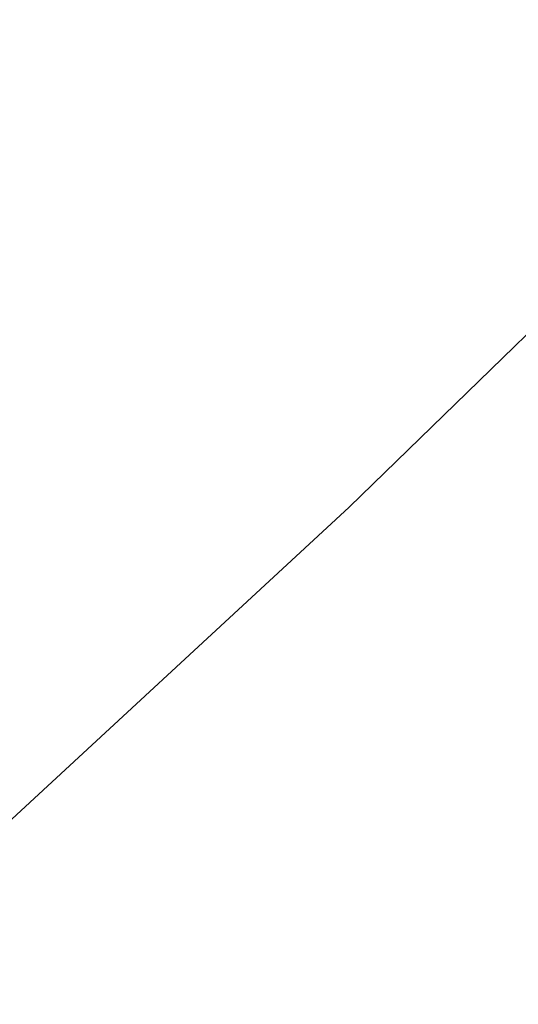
# Model space of a CAD drawing. Extents: x 0 to 370488, y 0 to 4202825.
# Tile 220 of 256: x 360295.41 to 360296.98, y 4200436.88 to 4200439.99. Entities that reach past the tile are written whole.
import ezdxf

# ---------------------------------------------------------------- set-up
doc = ezdxf.new("R2010")
doc.units = 0
doc.header["$LTSCALE"] = 0.5
doc.header["$MEASUREMENT"] = 0
doc.linetypes.add('CONTI', pattern=[0])
doc.layers.add('GORIZDEFAULT', color=32, linetype='CONTI')

msp = doc.modelspace()

# ---------------------------------------------------------------- linework, layer by layer
at = {"layer": 'GORIZDEFAULT', "color": 32}
msp.add_polyline3d([(360284.1097, 4200428.845, 539.5), (360284.96, 4200429.41, 539.5), (360286.53, 4200430.49, 539.5), (360288.12, 4200431.61, 539.5), (360289.68, 4200432.75, 539.5), (360291.18, 4200433.91, 539.5), (360292.62, 4200435.07, 539.5), (360293.99, 4200436.22, 539.5), (360295.26, 4200437.35, 539.5), (360296.45, 4200438.45, 539.5), (360297.53, 4200439.5, 539.5), (360298.5, 4200440.5, 539.5), (360299.35, 4200441.43, 539.5), (360300.12, 4200442.33, 539.5), (360300.83, 4200443.22, 539.5)], dxfattribs=at)
msp.add_polyline3d([(360284.1097, 4200428.845, 539.5), (360284.96, 4200429.41, 539.5), (360286.53, 4200430.49, 539.5), (360288.12, 4200431.61, 539.5), (360289.68, 4200432.75, 539.5), (360291.18, 4200433.91, 539.5), (360292.62, 4200435.07, 539.5), (360293.99, 4200436.22, 539.5), (360295.26, 4200437.35, 539.5), (360296.45, 4200438.45, 539.5), (360297.53, 4200439.5, 539.5), (360298.5, 4200440.5, 539.5), (360299.35, 4200441.43, 539.5), (360300.12, 4200442.33, 539.5), (360300.83, 4200443.22, 539.5)], dxfattribs=at)
msp.add_polyline3d([(360284.1097, 4200428.845, 539.5), (360284.96, 4200429.41, 539.5), (360286.53, 4200430.49, 539.5), (360288.12, 4200431.61, 539.5), (360289.68, 4200432.75, 539.5), (360291.18, 4200433.91, 539.5), (360292.62, 4200435.07, 539.5), (360293.99, 4200436.22, 539.5), (360295.26, 4200437.35, 539.5), (360296.45, 4200438.45, 539.5), (360297.53, 4200439.5, 539.5), (360298.5, 4200440.5, 539.5), (360299.35, 4200441.43, 539.5), (360300.12, 4200442.33, 539.5), (360300.83, 4200443.22, 539.5)], dxfattribs=at)
msp.add_polyline3d([(360284.1097, 4200428.845, 539.5), (360284.96, 4200429.41, 539.5), (360286.53, 4200430.49, 539.5), (360288.12, 4200431.61, 539.5), (360289.68, 4200432.75, 539.5), (360291.18, 4200433.91, 539.5), (360292.62, 4200435.07, 539.5), (360293.99, 4200436.22, 539.5), (360295.26, 4200437.35, 539.5), (360296.45, 4200438.45, 539.5), (360297.53, 4200439.5, 539.5), (360298.5, 4200440.5, 539.5), (360299.35, 4200441.43, 539.5), (360300.12, 4200442.33, 539.5), (360300.83, 4200443.22, 539.5)], dxfattribs=at)
msp.add_polyline3d([(360284.1097, 4200428.845, 539.5), (360284.96, 4200429.41, 539.5), (360286.53, 4200430.49, 539.5), (360288.12, 4200431.61, 539.5), (360289.68, 4200432.75, 539.5), (360291.18, 4200433.91, 539.5), (360292.62, 4200435.07, 539.5), (360293.99, 4200436.22, 539.5), (360295.26, 4200437.35, 539.5), (360296.45, 4200438.45, 539.5), (360297.53, 4200439.5, 539.5), (360298.5, 4200440.5, 539.5), (360299.35, 4200441.43, 539.5), (360300.12, 4200442.33, 539.5), (360300.83, 4200443.22, 539.5)], dxfattribs=at)
msp.add_polyline3d([(360284.1097, 4200428.845, 539.5), (360284.96, 4200429.41, 539.5), (360286.53, 4200430.49, 539.5), (360288.12, 4200431.61, 539.5), (360289.68, 4200432.75, 539.5), (360291.18, 4200433.91, 539.5), (360292.62, 4200435.07, 539.5), (360293.99, 4200436.22, 539.5), (360295.26, 4200437.35, 539.5), (360296.45, 4200438.45, 539.5), (360297.53, 4200439.5, 539.5), (360298.5, 4200440.5, 539.5), (360299.35, 4200441.43, 539.5), (360300.12, 4200442.33, 539.5), (360300.83, 4200443.22, 539.5)], dxfattribs=at)
msp.add_polyline3d([(360284.1097, 4200428.845, 539.5), (360284.96, 4200429.41, 539.5), (360286.53, 4200430.49, 539.5), (360288.12, 4200431.61, 539.5), (360289.68, 4200432.75, 539.5), (360291.18, 4200433.91, 539.5), (360292.62, 4200435.07, 539.5), (360293.99, 4200436.22, 539.5), (360295.26, 4200437.35, 539.5), (360296.45, 4200438.45, 539.5), (360297.53, 4200439.5, 539.5), (360298.5, 4200440.5, 539.5), (360299.35, 4200441.43, 539.5), (360300.12, 4200442.33, 539.5), (360300.83, 4200443.22, 539.5)], dxfattribs=at)
msp.add_polyline3d([(360284.1097, 4200428.845, 539.5), (360284.96, 4200429.41, 539.5), (360286.53, 4200430.49, 539.5), (360288.12, 4200431.61, 539.5), (360289.68, 4200432.75, 539.5), (360291.18, 4200433.91, 539.5), (360292.62, 4200435.07, 539.5), (360293.99, 4200436.22, 539.5), (360295.26, 4200437.35, 539.5), (360296.45, 4200438.45, 539.5), (360297.53, 4200439.5, 539.5), (360298.5, 4200440.5, 539.5), (360299.35, 4200441.43, 539.5), (360300.12, 4200442.33, 539.5), (360300.83, 4200443.22, 539.5)], dxfattribs=at)
msp.add_polyline3d([(360284.1097, 4200428.845, 539.5), (360284.96, 4200429.41, 539.5), (360286.53, 4200430.49, 539.5), (360288.12, 4200431.61, 539.5), (360289.68, 4200432.75, 539.5), (360291.18, 4200433.91, 539.5), (360292.62, 4200435.07, 539.5), (360293.99, 4200436.22, 539.5), (360295.26, 4200437.35, 539.5), (360296.45, 4200438.45, 539.5), (360297.53, 4200439.5, 539.5), (360298.5, 4200440.5, 539.5), (360299.35, 4200441.43, 539.5), (360300.12, 4200442.33, 539.5), (360300.83, 4200443.22, 539.5)], dxfattribs=at)
msp.add_polyline3d([(360284.1097, 4200428.845, 539.5), (360284.96, 4200429.41, 539.5), (360286.53, 4200430.49, 539.5), (360288.12, 4200431.61, 539.5), (360289.68, 4200432.75, 539.5), (360291.18, 4200433.91, 539.5), (360292.62, 4200435.07, 539.5), (360293.99, 4200436.22, 539.5), (360295.26, 4200437.35, 539.5), (360296.45, 4200438.45, 539.5), (360297.53, 4200439.5, 539.5), (360298.5, 4200440.5, 539.5), (360299.35, 4200441.43, 539.5), (360300.12, 4200442.33, 539.5), (360300.83, 4200443.22, 539.5)], dxfattribs=at)
msp.add_polyline3d([(360284.1097, 4200428.845, 539.5), (360284.96, 4200429.41, 539.5), (360286.53, 4200430.49, 539.5), (360288.12, 4200431.61, 539.5), (360289.68, 4200432.75, 539.5), (360291.18, 4200433.91, 539.5), (360292.62, 4200435.07, 539.5), (360293.99, 4200436.22, 539.5), (360295.26, 4200437.35, 539.5), (360296.45, 4200438.45, 539.5), (360297.53, 4200439.5, 539.5), (360298.5, 4200440.5, 539.5), (360299.35, 4200441.43, 539.5), (360300.12, 4200442.33, 539.5), (360300.83, 4200443.22, 539.5)], dxfattribs=at)
msp.add_polyline3d([(360284.1097, 4200428.845, 539.5), (360284.96, 4200429.41, 539.5), (360286.53, 4200430.49, 539.5), (360288.12, 4200431.61, 539.5), (360289.68, 4200432.75, 539.5), (360291.18, 4200433.91, 539.5), (360292.62, 4200435.07, 539.5), (360293.99, 4200436.22, 539.5), (360295.26, 4200437.35, 539.5), (360296.45, 4200438.45, 539.5), (360297.53, 4200439.5, 539.5), (360298.5, 4200440.5, 539.5), (360299.35, 4200441.43, 539.5), (360300.12, 4200442.33, 539.5), (360300.83, 4200443.22, 539.5)], dxfattribs=at)
msp.add_polyline3d([(360284.1097, 4200428.845, 539.5), (360284.96, 4200429.41, 539.5), (360286.53, 4200430.49, 539.5), (360288.12, 4200431.61, 539.5), (360289.68, 4200432.75, 539.5), (360291.18, 4200433.91, 539.5), (360292.62, 4200435.07, 539.5), (360293.99, 4200436.22, 539.5), (360295.26, 4200437.35, 539.5), (360296.45, 4200438.45, 539.5), (360297.53, 4200439.5, 539.5), (360298.5, 4200440.5, 539.5), (360299.35, 4200441.43, 539.5), (360300.12, 4200442.33, 539.5), (360300.83, 4200443.22, 539.5)], dxfattribs=at)
msp.add_polyline3d([(360284.1097, 4200428.845, 539.5), (360284.96, 4200429.41, 539.5), (360286.53, 4200430.49, 539.5), (360288.12, 4200431.61, 539.5), (360289.68, 4200432.75, 539.5), (360291.18, 4200433.91, 539.5), (360292.62, 4200435.07, 539.5), (360293.99, 4200436.22, 539.5), (360295.26, 4200437.35, 539.5), (360296.45, 4200438.45, 539.5), (360297.53, 4200439.5, 539.5), (360298.5, 4200440.5, 539.5), (360299.35, 4200441.43, 539.5), (360300.12, 4200442.33, 539.5), (360300.83, 4200443.22, 539.5)], dxfattribs=at)
msp.add_polyline3d([(360284.1097, 4200428.845, 539.5), (360284.96, 4200429.41, 539.5), (360286.53, 4200430.49, 539.5), (360288.12, 4200431.61, 539.5), (360289.68, 4200432.75, 539.5), (360291.18, 4200433.91, 539.5), (360292.62, 4200435.07, 539.5), (360293.99, 4200436.22, 539.5), (360295.26, 4200437.35, 539.5), (360296.45, 4200438.45, 539.5), (360297.53, 4200439.5, 539.5), (360298.5, 4200440.5, 539.5), (360299.35, 4200441.43, 539.5), (360300.12, 4200442.33, 539.5), (360300.83, 4200443.22, 539.5)], dxfattribs=at)
msp.add_polyline3d([(360284.1097, 4200428.845, 539.5), (360284.96, 4200429.41, 539.5), (360286.53, 4200430.49, 539.5), (360288.12, 4200431.61, 539.5), (360289.68, 4200432.75, 539.5), (360291.18, 4200433.91, 539.5), (360292.62, 4200435.07, 539.5), (360293.99, 4200436.22, 539.5), (360295.26, 4200437.35, 539.5), (360296.45, 4200438.45, 539.5), (360297.53, 4200439.5, 539.5), (360298.5, 4200440.5, 539.5), (360299.35, 4200441.43, 539.5), (360300.12, 4200442.33, 539.5), (360300.83, 4200443.22, 539.5)], dxfattribs=at)
msp.add_polyline3d([(360284.1097, 4200428.845, 539.5), (360284.96, 4200429.41, 539.5), (360286.53, 4200430.49, 539.5), (360288.12, 4200431.61, 539.5), (360289.68, 4200432.75, 539.5), (360291.18, 4200433.91, 539.5), (360292.62, 4200435.07, 539.5), (360293.99, 4200436.22, 539.5), (360295.26, 4200437.35, 539.5), (360296.45, 4200438.45, 539.5), (360297.53, 4200439.5, 539.5), (360298.5, 4200440.5, 539.5), (360299.35, 4200441.43, 539.5), (360300.12, 4200442.33, 539.5), (360300.83, 4200443.22, 539.5)], dxfattribs=at)
msp.add_polyline3d([(360284.1097, 4200428.845, 539.5), (360284.96, 4200429.41, 539.5), (360286.53, 4200430.49, 539.5), (360288.12, 4200431.61, 539.5), (360289.68, 4200432.75, 539.5), (360291.18, 4200433.91, 539.5), (360292.62, 4200435.07, 539.5), (360293.99, 4200436.22, 539.5), (360295.26, 4200437.35, 539.5), (360296.45, 4200438.45, 539.5), (360297.53, 4200439.5, 539.5), (360298.5, 4200440.5, 539.5), (360299.35, 4200441.43, 539.5), (360300.12, 4200442.33, 539.5), (360300.83, 4200443.22, 539.5)], dxfattribs=at)
msp.add_polyline3d([(360284.1097, 4200428.845, 539.5), (360284.96, 4200429.41, 539.5), (360286.53, 4200430.49, 539.5), (360288.12, 4200431.61, 539.5), (360289.68, 4200432.75, 539.5), (360291.18, 4200433.91, 539.5), (360292.62, 4200435.07, 539.5), (360293.99, 4200436.22, 539.5), (360295.26, 4200437.35, 539.5), (360296.45, 4200438.45, 539.5), (360297.53, 4200439.5, 539.5), (360298.5, 4200440.5, 539.5), (360299.35, 4200441.43, 539.5), (360300.12, 4200442.33, 539.5), (360300.83, 4200443.22, 539.5)], dxfattribs=at)
msp.add_polyline3d([(360284.1097, 4200428.845, 539.5), (360284.96, 4200429.41, 539.5), (360286.53, 4200430.49, 539.5), (360288.12, 4200431.61, 539.5), (360289.68, 4200432.75, 539.5), (360291.18, 4200433.91, 539.5), (360292.62, 4200435.07, 539.5), (360293.99, 4200436.22, 539.5), (360295.26, 4200437.35, 539.5), (360296.45, 4200438.45, 539.5), (360297.53, 4200439.5, 539.5), (360298.5, 4200440.5, 539.5), (360299.35, 4200441.43, 539.5), (360300.12, 4200442.33, 539.5), (360300.83, 4200443.22, 539.5)], dxfattribs=at)
msp.add_polyline3d([(360284.1097, 4200428.845, 539.5), (360284.96, 4200429.41, 539.5), (360286.53, 4200430.49, 539.5), (360288.12, 4200431.61, 539.5), (360289.68, 4200432.75, 539.5), (360291.18, 4200433.91, 539.5), (360292.62, 4200435.07, 539.5), (360293.99, 4200436.22, 539.5), (360295.26, 4200437.35, 539.5), (360296.45, 4200438.45, 539.5), (360297.53, 4200439.5, 539.5), (360298.5, 4200440.5, 539.5), (360299.35, 4200441.43, 539.5), (360300.12, 4200442.33, 539.5), (360300.83, 4200443.22, 539.5)], dxfattribs=at)
msp.add_polyline3d([(360284.1097, 4200428.845, 539.5), (360284.96, 4200429.41, 539.5), (360286.53, 4200430.49, 539.5), (360288.12, 4200431.61, 539.5), (360289.68, 4200432.75, 539.5), (360291.18, 4200433.91, 539.5), (360292.62, 4200435.07, 539.5), (360293.99, 4200436.22, 539.5), (360295.26, 4200437.35, 539.5), (360296.45, 4200438.45, 539.5), (360297.53, 4200439.5, 539.5), (360298.5, 4200440.5, 539.5), (360299.35, 4200441.43, 539.5), (360300.12, 4200442.33, 539.5), (360300.83, 4200443.22, 539.5)], dxfattribs=at)
msp.add_polyline3d([(360284.1097, 4200428.845, 539.5), (360284.96, 4200429.41, 539.5), (360286.53, 4200430.49, 539.5), (360288.12, 4200431.61, 539.5), (360289.68, 4200432.75, 539.5), (360291.18, 4200433.91, 539.5), (360292.62, 4200435.07, 539.5), (360293.99, 4200436.22, 539.5), (360295.26, 4200437.35, 539.5), (360296.45, 4200438.45, 539.5), (360297.53, 4200439.5, 539.5), (360298.5, 4200440.5, 539.5), (360299.35, 4200441.43, 539.5), (360300.12, 4200442.33, 539.5), (360300.83, 4200443.22, 539.5)], dxfattribs=at)
msp.add_polyline3d([(360284.1097, 4200428.845, 539.5), (360284.96, 4200429.41, 539.5), (360286.53, 4200430.49, 539.5), (360288.12, 4200431.61, 539.5), (360289.68, 4200432.75, 539.5), (360291.18, 4200433.91, 539.5), (360292.62, 4200435.07, 539.5), (360293.99, 4200436.22, 539.5), (360295.26, 4200437.35, 539.5), (360296.45, 4200438.45, 539.5), (360297.53, 4200439.5, 539.5), (360298.5, 4200440.5, 539.5), (360299.35, 4200441.43, 539.5), (360300.12, 4200442.33, 539.5), (360300.83, 4200443.22, 539.5)], dxfattribs=at)
msp.add_polyline3d([(360284.1097, 4200428.845, 539.5), (360284.96, 4200429.41, 539.5), (360286.53, 4200430.49, 539.5), (360288.12, 4200431.61, 539.5), (360289.68, 4200432.75, 539.5), (360291.18, 4200433.91, 539.5), (360292.62, 4200435.07, 539.5), (360293.99, 4200436.22, 539.5), (360295.26, 4200437.35, 539.5), (360296.45, 4200438.45, 539.5), (360297.53, 4200439.5, 539.5), (360298.5, 4200440.5, 539.5), (360299.35, 4200441.43, 539.5), (360300.12, 4200442.33, 539.5), (360300.83, 4200443.22, 539.5)], dxfattribs=at)
msp.add_polyline3d([(360284.1097, 4200428.845, 539.5), (360284.96, 4200429.41, 539.5), (360286.53, 4200430.49, 539.5), (360288.12, 4200431.61, 539.5), (360289.68, 4200432.75, 539.5), (360291.18, 4200433.91, 539.5), (360292.62, 4200435.07, 539.5), (360293.99, 4200436.22, 539.5), (360295.26, 4200437.35, 539.5), (360296.45, 4200438.45, 539.5), (360297.53, 4200439.5, 539.5), (360298.5, 4200440.5, 539.5), (360299.35, 4200441.43, 539.5), (360300.12, 4200442.33, 539.5), (360300.83, 4200443.22, 539.5)], dxfattribs=at)
msp.add_polyline3d([(360284.1097, 4200428.845, 539.5), (360284.96, 4200429.41, 539.5), (360286.53, 4200430.49, 539.5), (360288.12, 4200431.61, 539.5), (360289.68, 4200432.75, 539.5), (360291.18, 4200433.91, 539.5), (360292.62, 4200435.07, 539.5), (360293.99, 4200436.22, 539.5), (360295.26, 4200437.35, 539.5), (360296.45, 4200438.45, 539.5), (360297.53, 4200439.5, 539.5), (360298.5, 4200440.5, 539.5), (360299.35, 4200441.43, 539.5), (360300.12, 4200442.33, 539.5), (360300.83, 4200443.22, 539.5)], dxfattribs=at)
msp.add_polyline3d([(360284.1097, 4200428.845, 539.5), (360284.96, 4200429.41, 539.5), (360286.53, 4200430.49, 539.5), (360288.12, 4200431.61, 539.5), (360289.68, 4200432.75, 539.5), (360291.18, 4200433.91, 539.5), (360292.62, 4200435.07, 539.5), (360293.99, 4200436.22, 539.5), (360295.26, 4200437.35, 539.5), (360296.45, 4200438.45, 539.5), (360297.53, 4200439.5, 539.5), (360298.5, 4200440.5, 539.5), (360299.35, 4200441.43, 539.5), (360300.12, 4200442.33, 539.5), (360300.83, 4200443.22, 539.5)], dxfattribs=at)
msp.add_polyline3d([(360284.1097, 4200428.845, 539.5), (360284.96, 4200429.41, 539.5), (360286.53, 4200430.49, 539.5), (360288.12, 4200431.61, 539.5), (360289.68, 4200432.75, 539.5), (360291.18, 4200433.91, 539.5), (360292.62, 4200435.07, 539.5), (360293.99, 4200436.22, 539.5), (360295.26, 4200437.35, 539.5), (360296.45, 4200438.45, 539.5), (360297.53, 4200439.5, 539.5), (360298.5, 4200440.5, 539.5), (360299.35, 4200441.43, 539.5), (360300.12, 4200442.33, 539.5), (360300.83, 4200443.22, 539.5)], dxfattribs=at)
msp.add_polyline3d([(360284.1097, 4200428.845, 539.5), (360284.96, 4200429.41, 539.5), (360286.53, 4200430.49, 539.5), (360288.12, 4200431.61, 539.5), (360289.68, 4200432.75, 539.5), (360291.18, 4200433.91, 539.5), (360292.62, 4200435.07, 539.5), (360293.99, 4200436.22, 539.5), (360295.26, 4200437.35, 539.5), (360296.45, 4200438.45, 539.5), (360297.53, 4200439.5, 539.5), (360298.5, 4200440.5, 539.5), (360299.35, 4200441.43, 539.5), (360300.12, 4200442.33, 539.5), (360300.83, 4200443.22, 539.5)], dxfattribs=at)
msp.add_polyline3d([(360284.1097, 4200428.845, 539.5), (360284.96, 4200429.41, 539.5), (360286.53, 4200430.49, 539.5), (360288.12, 4200431.61, 539.5), (360289.68, 4200432.75, 539.5), (360291.18, 4200433.91, 539.5), (360292.62, 4200435.07, 539.5), (360293.99, 4200436.22, 539.5), (360295.26, 4200437.35, 539.5), (360296.45, 4200438.45, 539.5), (360297.53, 4200439.5, 539.5), (360298.5, 4200440.5, 539.5), (360299.35, 4200441.43, 539.5), (360300.12, 4200442.33, 539.5), (360300.83, 4200443.22, 539.5)], dxfattribs=at)
msp.add_polyline3d([(360284.1097, 4200428.845, 539.5), (360284.96, 4200429.41, 539.5), (360286.53, 4200430.49, 539.5), (360288.12, 4200431.61, 539.5), (360289.68, 4200432.75, 539.5), (360291.18, 4200433.91, 539.5), (360292.62, 4200435.07, 539.5), (360293.99, 4200436.22, 539.5), (360295.26, 4200437.35, 539.5), (360296.45, 4200438.45, 539.5), (360297.53, 4200439.5, 539.5), (360298.5, 4200440.5, 539.5), (360299.35, 4200441.43, 539.5), (360300.12, 4200442.33, 539.5), (360300.83, 4200443.22, 539.5)], dxfattribs=at)
msp.add_polyline3d([(360284.1097, 4200428.845, 539.5), (360284.96, 4200429.41, 539.5), (360286.53, 4200430.49, 539.5), (360288.12, 4200431.61, 539.5), (360289.68, 4200432.75, 539.5), (360291.18, 4200433.91, 539.5), (360292.62, 4200435.07, 539.5), (360293.99, 4200436.22, 539.5), (360295.26, 4200437.35, 539.5), (360296.45, 4200438.45, 539.5), (360297.53, 4200439.5, 539.5), (360298.5, 4200440.5, 539.5), (360299.35, 4200441.43, 539.5), (360300.12, 4200442.33, 539.5), (360300.83, 4200443.22, 539.5)], dxfattribs=at)
msp.add_polyline3d([(360284.1097, 4200428.845, 539.5), (360284.96, 4200429.41, 539.5), (360286.53, 4200430.49, 539.5), (360288.12, 4200431.61, 539.5), (360289.68, 4200432.75, 539.5), (360291.18, 4200433.91, 539.5), (360292.62, 4200435.07, 539.5), (360293.99, 4200436.22, 539.5), (360295.26, 4200437.35, 539.5), (360296.45, 4200438.45, 539.5), (360297.53, 4200439.5, 539.5), (360298.5, 4200440.5, 539.5), (360299.35, 4200441.43, 539.5), (360300.12, 4200442.33, 539.5), (360300.83, 4200443.22, 539.5)], dxfattribs=at)
msp.add_polyline3d([(360284.1097, 4200428.845, 539.5), (360284.96, 4200429.41, 539.5), (360286.53, 4200430.49, 539.5), (360288.12, 4200431.61, 539.5), (360289.68, 4200432.75, 539.5), (360291.18, 4200433.91, 539.5), (360292.62, 4200435.07, 539.5), (360293.99, 4200436.22, 539.5), (360295.26, 4200437.35, 539.5), (360296.45, 4200438.45, 539.5), (360297.53, 4200439.5, 539.5), (360298.5, 4200440.5, 539.5), (360299.35, 4200441.43, 539.5), (360300.12, 4200442.33, 539.5), (360300.83, 4200443.22, 539.5)], dxfattribs=at)
msp.add_polyline3d([(360284.1097, 4200428.845, 539.5), (360284.96, 4200429.41, 539.5), (360286.53, 4200430.49, 539.5), (360288.12, 4200431.61, 539.5), (360289.68, 4200432.75, 539.5), (360291.18, 4200433.91, 539.5), (360292.62, 4200435.07, 539.5), (360293.99, 4200436.22, 539.5), (360295.26, 4200437.35, 539.5), (360296.45, 4200438.45, 539.5), (360297.53, 4200439.5, 539.5), (360298.5, 4200440.5, 539.5), (360299.35, 4200441.43, 539.5), (360300.12, 4200442.33, 539.5), (360300.83, 4200443.22, 539.5)], dxfattribs=at)
msp.add_polyline3d([(360284.1097, 4200428.845, 539.5), (360284.96, 4200429.41, 539.5), (360286.53, 4200430.49, 539.5), (360288.12, 4200431.61, 539.5), (360289.68, 4200432.75, 539.5), (360291.18, 4200433.91, 539.5), (360292.62, 4200435.07, 539.5), (360293.99, 4200436.22, 539.5), (360295.26, 4200437.35, 539.5), (360296.45, 4200438.45, 539.5), (360297.53, 4200439.5, 539.5), (360298.5, 4200440.5, 539.5), (360299.35, 4200441.43, 539.5), (360300.12, 4200442.33, 539.5), (360300.83, 4200443.22, 539.5)], dxfattribs=at)
msp.add_polyline3d([(360284.1097, 4200428.845, 539.5), (360284.96, 4200429.41, 539.5), (360286.53, 4200430.49, 539.5), (360288.12, 4200431.61, 539.5), (360289.68, 4200432.75, 539.5), (360291.18, 4200433.91, 539.5), (360292.62, 4200435.07, 539.5), (360293.99, 4200436.22, 539.5), (360295.26, 4200437.35, 539.5), (360296.45, 4200438.45, 539.5), (360297.53, 4200439.5, 539.5), (360298.5, 4200440.5, 539.5), (360299.35, 4200441.43, 539.5), (360300.12, 4200442.33, 539.5), (360300.83, 4200443.22, 539.5)], dxfattribs=at)
msp.add_polyline3d([(360284.1097, 4200428.845, 539.5), (360284.96, 4200429.41, 539.5), (360286.53, 4200430.49, 539.5), (360288.12, 4200431.61, 539.5), (360289.68, 4200432.75, 539.5), (360291.18, 4200433.91, 539.5), (360292.62, 4200435.07, 539.5), (360293.99, 4200436.22, 539.5), (360295.26, 4200437.35, 539.5), (360296.45, 4200438.45, 539.5), (360297.53, 4200439.5, 539.5), (360298.5, 4200440.5, 539.5), (360299.35, 4200441.43, 539.5), (360300.12, 4200442.33, 539.5), (360300.83, 4200443.22, 539.5)], dxfattribs=at)
msp.add_polyline3d([(360284.1097, 4200428.845, 539.5), (360284.96, 4200429.41, 539.5), (360286.53, 4200430.49, 539.5), (360288.12, 4200431.61, 539.5), (360289.68, 4200432.75, 539.5), (360291.18, 4200433.91, 539.5), (360292.62, 4200435.07, 539.5), (360293.99, 4200436.22, 539.5), (360295.26, 4200437.35, 539.5), (360296.45, 4200438.45, 539.5), (360297.53, 4200439.5, 539.5), (360298.5, 4200440.5, 539.5), (360299.35, 4200441.43, 539.5), (360300.12, 4200442.33, 539.5), (360300.83, 4200443.22, 539.5)], dxfattribs=at)
msp.add_polyline3d([(360284.1097, 4200428.845, 539.5), (360284.96, 4200429.41, 539.5), (360286.53, 4200430.49, 539.5), (360288.12, 4200431.61, 539.5), (360289.68, 4200432.75, 539.5), (360291.18, 4200433.91, 539.5), (360292.62, 4200435.07, 539.5), (360293.99, 4200436.22, 539.5), (360295.26, 4200437.35, 539.5), (360296.45, 4200438.45, 539.5), (360297.53, 4200439.5, 539.5), (360298.5, 4200440.5, 539.5), (360299.35, 4200441.43, 539.5), (360300.12, 4200442.33, 539.5), (360300.83, 4200443.22, 539.5)], dxfattribs=at)
msp.add_polyline3d([(360284.1097, 4200428.845, 539.5), (360284.96, 4200429.41, 539.5), (360286.53, 4200430.49, 539.5), (360288.12, 4200431.61, 539.5), (360289.68, 4200432.75, 539.5), (360291.18, 4200433.91, 539.5), (360292.62, 4200435.07, 539.5), (360293.99, 4200436.22, 539.5), (360295.26, 4200437.35, 539.5), (360296.45, 4200438.45, 539.5), (360297.53, 4200439.5, 539.5), (360298.5, 4200440.5, 539.5), (360299.35, 4200441.43, 539.5), (360300.12, 4200442.33, 539.5), (360300.83, 4200443.22, 539.5)], dxfattribs=at)
msp.add_polyline3d([(360284.1097, 4200428.845, 539.5), (360284.96, 4200429.41, 539.5), (360286.53, 4200430.49, 539.5), (360288.12, 4200431.61, 539.5), (360289.68, 4200432.75, 539.5), (360291.18, 4200433.91, 539.5), (360292.62, 4200435.07, 539.5), (360293.99, 4200436.22, 539.5), (360295.26, 4200437.35, 539.5), (360296.45, 4200438.45, 539.5), (360297.53, 4200439.5, 539.5), (360298.5, 4200440.5, 539.5), (360299.35, 4200441.43, 539.5), (360300.12, 4200442.33, 539.5), (360300.83, 4200443.22, 539.5)], dxfattribs=at)
msp.add_polyline3d([(360284.1097, 4200428.845, 539.5), (360284.96, 4200429.41, 539.5), (360286.53, 4200430.49, 539.5), (360288.12, 4200431.61, 539.5), (360289.68, 4200432.75, 539.5), (360291.18, 4200433.91, 539.5), (360292.62, 4200435.07, 539.5), (360293.99, 4200436.22, 539.5), (360295.26, 4200437.35, 539.5), (360296.45, 4200438.45, 539.5), (360297.53, 4200439.5, 539.5), (360298.5, 4200440.5, 539.5), (360299.35, 4200441.43, 539.5), (360300.12, 4200442.33, 539.5), (360300.83, 4200443.22, 539.5)], dxfattribs=at)
msp.add_polyline3d([(360284.1097, 4200428.845, 539.5), (360284.96, 4200429.41, 539.5), (360286.53, 4200430.49, 539.5), (360288.12, 4200431.61, 539.5), (360289.68, 4200432.75, 539.5), (360291.18, 4200433.91, 539.5), (360292.62, 4200435.07, 539.5), (360293.99, 4200436.22, 539.5), (360295.26, 4200437.35, 539.5), (360296.45, 4200438.45, 539.5), (360297.53, 4200439.5, 539.5), (360298.5, 4200440.5, 539.5), (360299.35, 4200441.43, 539.5), (360300.12, 4200442.33, 539.5), (360300.83, 4200443.22, 539.5)], dxfattribs=at)
msp.add_polyline3d([(360284.1097, 4200428.845, 539.5), (360284.96, 4200429.41, 539.5), (360286.53, 4200430.49, 539.5), (360288.12, 4200431.61, 539.5), (360289.68, 4200432.75, 539.5), (360291.18, 4200433.91, 539.5), (360292.62, 4200435.07, 539.5), (360293.99, 4200436.22, 539.5), (360295.26, 4200437.35, 539.5), (360296.45, 4200438.45, 539.5), (360297.53, 4200439.5, 539.5), (360298.5, 4200440.5, 539.5), (360299.35, 4200441.43, 539.5), (360300.12, 4200442.33, 539.5), (360300.83, 4200443.22, 539.5)], dxfattribs=at)
msp.add_polyline3d([(360284.1097, 4200428.845, 539.5), (360284.96, 4200429.41, 539.5), (360286.53, 4200430.49, 539.5), (360288.12, 4200431.61, 539.5), (360289.68, 4200432.75, 539.5), (360291.18, 4200433.91, 539.5), (360292.62, 4200435.07, 539.5), (360293.99, 4200436.22, 539.5), (360295.26, 4200437.35, 539.5), (360296.45, 4200438.45, 539.5), (360297.53, 4200439.5, 539.5), (360298.5, 4200440.5, 539.5), (360299.35, 4200441.43, 539.5), (360300.12, 4200442.33, 539.5), (360300.83, 4200443.22, 539.5)], dxfattribs=at)
msp.add_polyline3d([(360284.1097, 4200428.845, 539.5), (360284.96, 4200429.41, 539.5), (360286.53, 4200430.49, 539.5), (360288.12, 4200431.61, 539.5), (360289.68, 4200432.75, 539.5), (360291.18, 4200433.91, 539.5), (360292.62, 4200435.07, 539.5), (360293.99, 4200436.22, 539.5), (360295.26, 4200437.35, 539.5), (360296.45, 4200438.45, 539.5), (360297.53, 4200439.5, 539.5), (360298.5, 4200440.5, 539.5), (360299.35, 4200441.43, 539.5), (360300.12, 4200442.33, 539.5), (360300.83, 4200443.22, 539.5)], dxfattribs=at)
msp.add_polyline3d([(360284.1097, 4200428.845, 539.5), (360284.96, 4200429.41, 539.5), (360286.53, 4200430.49, 539.5), (360288.12, 4200431.61, 539.5), (360289.68, 4200432.75, 539.5), (360291.18, 4200433.91, 539.5), (360292.62, 4200435.07, 539.5), (360293.99, 4200436.22, 539.5), (360295.26, 4200437.35, 539.5), (360296.45, 4200438.45, 539.5), (360297.53, 4200439.5, 539.5), (360298.5, 4200440.5, 539.5), (360299.35, 4200441.43, 539.5), (360300.12, 4200442.33, 539.5), (360300.83, 4200443.22, 539.5)], dxfattribs=at)
msp.add_polyline3d([(360284.1097, 4200428.845, 539.5), (360284.96, 4200429.41, 539.5), (360286.53, 4200430.49, 539.5), (360288.12, 4200431.61, 539.5), (360289.68, 4200432.75, 539.5), (360291.18, 4200433.91, 539.5), (360292.62, 4200435.07, 539.5), (360293.99, 4200436.22, 539.5), (360295.26, 4200437.35, 539.5), (360296.45, 4200438.45, 539.5), (360297.53, 4200439.5, 539.5), (360298.5, 4200440.5, 539.5), (360299.35, 4200441.43, 539.5), (360300.12, 4200442.33, 539.5), (360300.83, 4200443.22, 539.5)], dxfattribs=at)
msp.add_polyline3d([(360284.1097, 4200428.845, 539.5), (360284.96, 4200429.41, 539.5), (360286.53, 4200430.49, 539.5), (360288.12, 4200431.61, 539.5), (360289.68, 4200432.75, 539.5), (360291.18, 4200433.91, 539.5), (360292.62, 4200435.07, 539.5), (360293.99, 4200436.22, 539.5), (360295.26, 4200437.35, 539.5), (360296.45, 4200438.45, 539.5), (360297.53, 4200439.5, 539.5), (360298.5, 4200440.5, 539.5), (360299.35, 4200441.43, 539.5), (360300.12, 4200442.33, 539.5), (360300.83, 4200443.22, 539.5)], dxfattribs=at)
msp.add_polyline3d([(360284.1097, 4200428.845, 539.5), (360284.96, 4200429.41, 539.5), (360286.53, 4200430.49, 539.5), (360288.12, 4200431.61, 539.5), (360289.68, 4200432.75, 539.5), (360291.18, 4200433.91, 539.5), (360292.62, 4200435.07, 539.5), (360293.99, 4200436.22, 539.5), (360295.26, 4200437.35, 539.5), (360296.45, 4200438.45, 539.5), (360297.53, 4200439.5, 539.5), (360298.5, 4200440.5, 539.5), (360299.35, 4200441.43, 539.5), (360300.12, 4200442.33, 539.5), (360300.83, 4200443.22, 539.5)], dxfattribs=at)
msp.add_polyline3d([(360284.1097, 4200428.845, 539.5), (360284.96, 4200429.41, 539.5), (360286.53, 4200430.49, 539.5), (360288.12, 4200431.61, 539.5), (360289.68, 4200432.75, 539.5), (360291.18, 4200433.91, 539.5), (360292.62, 4200435.07, 539.5), (360293.99, 4200436.22, 539.5), (360295.26, 4200437.35, 539.5), (360296.45, 4200438.45, 539.5), (360297.53, 4200439.5, 539.5), (360298.5, 4200440.5, 539.5), (360299.35, 4200441.43, 539.5), (360300.12, 4200442.33, 539.5), (360300.83, 4200443.22, 539.5)], dxfattribs=at)
msp.add_polyline3d([(360284.1097, 4200428.845, 539.5), (360284.96, 4200429.41, 539.5), (360286.53, 4200430.49, 539.5), (360288.12, 4200431.61, 539.5), (360289.68, 4200432.75, 539.5), (360291.18, 4200433.91, 539.5), (360292.62, 4200435.07, 539.5), (360293.99, 4200436.22, 539.5), (360295.26, 4200437.35, 539.5), (360296.45, 4200438.45, 539.5), (360297.53, 4200439.5, 539.5), (360298.5, 4200440.5, 539.5), (360299.35, 4200441.43, 539.5), (360300.12, 4200442.33, 539.5), (360300.83, 4200443.22, 539.5)], dxfattribs=at)
msp.add_polyline3d([(360284.1097, 4200428.845, 539.5), (360284.96, 4200429.41, 539.5), (360286.53, 4200430.49, 539.5), (360288.12, 4200431.61, 539.5), (360289.68, 4200432.75, 539.5), (360291.18, 4200433.91, 539.5), (360292.62, 4200435.07, 539.5), (360293.99, 4200436.22, 539.5), (360295.26, 4200437.35, 539.5), (360296.45, 4200438.45, 539.5), (360297.53, 4200439.5, 539.5), (360298.5, 4200440.5, 539.5), (360299.35, 4200441.43, 539.5), (360300.12, 4200442.33, 539.5), (360300.83, 4200443.22, 539.5)], dxfattribs=at)
msp.add_polyline3d([(360284.1097, 4200428.845, 539.5), (360284.96, 4200429.41, 539.5), (360286.53, 4200430.49, 539.5), (360288.12, 4200431.61, 539.5), (360289.68, 4200432.75, 539.5), (360291.18, 4200433.91, 539.5), (360292.62, 4200435.07, 539.5), (360293.99, 4200436.22, 539.5), (360295.26, 4200437.35, 539.5), (360296.45, 4200438.45, 539.5), (360297.53, 4200439.5, 539.5), (360298.5, 4200440.5, 539.5), (360299.35, 4200441.43, 539.5), (360300.12, 4200442.33, 539.5), (360300.83, 4200443.22, 539.5)], dxfattribs=at)
msp.add_polyline3d([(360284.1097, 4200428.845, 539.5), (360284.96, 4200429.41, 539.5), (360286.53, 4200430.49, 539.5), (360288.12, 4200431.61, 539.5), (360289.68, 4200432.75, 539.5), (360291.18, 4200433.91, 539.5), (360292.62, 4200435.07, 539.5), (360293.99, 4200436.22, 539.5), (360295.26, 4200437.35, 539.5), (360296.45, 4200438.45, 539.5), (360297.53, 4200439.5, 539.5), (360298.5, 4200440.5, 539.5), (360299.35, 4200441.43, 539.5), (360300.12, 4200442.33, 539.5), (360300.83, 4200443.22, 539.5)], dxfattribs=at)
msp.add_polyline3d([(360284.1097, 4200428.845, 539.5), (360284.96, 4200429.41, 539.5), (360286.53, 4200430.49, 539.5), (360288.12, 4200431.61, 539.5), (360289.68, 4200432.75, 539.5), (360291.18, 4200433.91, 539.5), (360292.62, 4200435.07, 539.5), (360293.99, 4200436.22, 539.5), (360295.26, 4200437.35, 539.5), (360296.45, 4200438.45, 539.5), (360297.53, 4200439.5, 539.5), (360298.5, 4200440.5, 539.5), (360299.35, 4200441.43, 539.5), (360300.12, 4200442.33, 539.5), (360300.83, 4200443.22, 539.5)], dxfattribs=at)
msp.add_polyline3d([(360284.1097, 4200428.845, 539.5), (360284.96, 4200429.41, 539.5), (360286.53, 4200430.49, 539.5), (360288.12, 4200431.61, 539.5), (360289.68, 4200432.75, 539.5), (360291.18, 4200433.91, 539.5), (360292.62, 4200435.07, 539.5), (360293.99, 4200436.22, 539.5), (360295.26, 4200437.35, 539.5), (360296.45, 4200438.45, 539.5), (360297.53, 4200439.5, 539.5), (360298.5, 4200440.5, 539.5), (360299.35, 4200441.43, 539.5), (360300.12, 4200442.33, 539.5), (360300.83, 4200443.22, 539.5)], dxfattribs=at)
msp.add_polyline3d([(360284.1097, 4200428.845, 539.5), (360284.96, 4200429.41, 539.5), (360286.53, 4200430.49, 539.5), (360288.12, 4200431.61, 539.5), (360289.68, 4200432.75, 539.5), (360291.18, 4200433.91, 539.5), (360292.62, 4200435.07, 539.5), (360293.99, 4200436.22, 539.5), (360295.26, 4200437.35, 539.5), (360296.45, 4200438.45, 539.5), (360297.53, 4200439.5, 539.5), (360298.5, 4200440.5, 539.5), (360299.35, 4200441.43, 539.5), (360300.12, 4200442.33, 539.5), (360300.83, 4200443.22, 539.5)], dxfattribs=at)
msp.add_polyline3d([(360284.1097, 4200428.845, 539.5), (360284.96, 4200429.41, 539.5), (360286.53, 4200430.49, 539.5), (360288.12, 4200431.61, 539.5), (360289.68, 4200432.75, 539.5), (360291.18, 4200433.91, 539.5), (360292.62, 4200435.07, 539.5), (360293.99, 4200436.22, 539.5), (360295.26, 4200437.35, 539.5), (360296.45, 4200438.45, 539.5), (360297.53, 4200439.5, 539.5), (360298.5, 4200440.5, 539.5), (360299.35, 4200441.43, 539.5), (360300.12, 4200442.33, 539.5), (360300.83, 4200443.22, 539.5)], dxfattribs=at)
msp.add_polyline3d([(360284.1097, 4200428.845, 539.5), (360284.96, 4200429.41, 539.5), (360286.53, 4200430.49, 539.5), (360288.12, 4200431.61, 539.5), (360289.68, 4200432.75, 539.5), (360291.18, 4200433.91, 539.5), (360292.62, 4200435.07, 539.5), (360293.99, 4200436.22, 539.5), (360295.26, 4200437.35, 539.5), (360296.45, 4200438.45, 539.5), (360297.53, 4200439.5, 539.5), (360298.5, 4200440.5, 539.5), (360299.35, 4200441.43, 539.5), (360300.12, 4200442.33, 539.5), (360300.83, 4200443.22, 539.5)], dxfattribs=at)
msp.add_polyline3d([(360284.1097, 4200428.845, 539.5), (360284.96, 4200429.41, 539.5), (360286.53, 4200430.49, 539.5), (360288.12, 4200431.61, 539.5), (360289.68, 4200432.75, 539.5), (360291.18, 4200433.91, 539.5), (360292.62, 4200435.07, 539.5), (360293.99, 4200436.22, 539.5), (360295.26, 4200437.35, 539.5), (360296.45, 4200438.45, 539.5), (360297.53, 4200439.5, 539.5), (360298.5, 4200440.5, 539.5), (360299.35, 4200441.43, 539.5), (360300.12, 4200442.33, 539.5), (360300.83, 4200443.22, 539.5)], dxfattribs=at)
msp.add_polyline3d([(360284.1097, 4200428.845, 539.5), (360284.96, 4200429.41, 539.5), (360286.53, 4200430.49, 539.5), (360288.12, 4200431.61, 539.5), (360289.68, 4200432.75, 539.5), (360291.18, 4200433.91, 539.5), (360292.62, 4200435.07, 539.5), (360293.99, 4200436.22, 539.5), (360295.26, 4200437.35, 539.5), (360296.45, 4200438.45, 539.5), (360297.53, 4200439.5, 539.5), (360298.5, 4200440.5, 539.5), (360299.35, 4200441.43, 539.5), (360300.12, 4200442.33, 539.5), (360300.83, 4200443.22, 539.5)], dxfattribs=at)
msp.add_polyline3d([(360284.1097, 4200428.845, 539.5), (360284.96, 4200429.41, 539.5), (360286.53, 4200430.49, 539.5), (360288.12, 4200431.61, 539.5), (360289.68, 4200432.75, 539.5), (360291.18, 4200433.91, 539.5), (360292.62, 4200435.07, 539.5), (360293.99, 4200436.22, 539.5), (360295.26, 4200437.35, 539.5), (360296.45, 4200438.45, 539.5), (360297.53, 4200439.5, 539.5), (360298.5, 4200440.5, 539.5), (360299.35, 4200441.43, 539.5), (360300.12, 4200442.33, 539.5), (360300.83, 4200443.22, 539.5)], dxfattribs=at)
msp.add_polyline3d([(360284.1097, 4200428.845, 539.5), (360284.96, 4200429.41, 539.5), (360286.53, 4200430.49, 539.5), (360288.12, 4200431.61, 539.5), (360289.68, 4200432.75, 539.5), (360291.18, 4200433.91, 539.5), (360292.62, 4200435.07, 539.5), (360293.99, 4200436.22, 539.5), (360295.26, 4200437.35, 539.5), (360296.45, 4200438.45, 539.5), (360297.53, 4200439.5, 539.5), (360298.5, 4200440.5, 539.5), (360299.35, 4200441.43, 539.5), (360300.12, 4200442.33, 539.5), (360300.83, 4200443.22, 539.5)], dxfattribs=at)
msp.add_polyline3d([(360284.1097, 4200428.845, 539.5), (360284.96, 4200429.41, 539.5), (360286.53, 4200430.49, 539.5), (360288.12, 4200431.61, 539.5), (360289.68, 4200432.75, 539.5), (360291.18, 4200433.91, 539.5), (360292.62, 4200435.07, 539.5), (360293.99, 4200436.22, 539.5), (360295.26, 4200437.35, 539.5), (360296.45, 4200438.45, 539.5), (360297.53, 4200439.5, 539.5), (360298.5, 4200440.5, 539.5), (360299.35, 4200441.43, 539.5), (360300.12, 4200442.33, 539.5), (360300.83, 4200443.22, 539.5)], dxfattribs=at)
msp.add_polyline3d([(360284.1097, 4200428.845, 539.5), (360284.96, 4200429.41, 539.5), (360286.53, 4200430.49, 539.5), (360288.12, 4200431.61, 539.5), (360289.68, 4200432.75, 539.5), (360291.18, 4200433.91, 539.5), (360292.62, 4200435.07, 539.5), (360293.99, 4200436.22, 539.5), (360295.26, 4200437.35, 539.5), (360296.45, 4200438.45, 539.5), (360297.53, 4200439.5, 539.5), (360298.5, 4200440.5, 539.5), (360299.35, 4200441.43, 539.5), (360300.12, 4200442.33, 539.5), (360300.83, 4200443.22, 539.5)], dxfattribs=at)
msp.add_polyline3d([(360284.1097, 4200428.845, 539.5), (360284.96, 4200429.41, 539.5), (360286.53, 4200430.49, 539.5), (360288.12, 4200431.61, 539.5), (360289.68, 4200432.75, 539.5), (360291.18, 4200433.91, 539.5), (360292.62, 4200435.07, 539.5), (360293.99, 4200436.22, 539.5), (360295.26, 4200437.35, 539.5), (360296.45, 4200438.45, 539.5), (360297.53, 4200439.5, 539.5), (360298.5, 4200440.5, 539.5), (360299.35, 4200441.43, 539.5), (360300.12, 4200442.33, 539.5), (360300.83, 4200443.22, 539.5)], dxfattribs=at)
msp.add_polyline3d([(360284.1097, 4200428.845, 539.5), (360284.96, 4200429.41, 539.5), (360286.53, 4200430.49, 539.5), (360288.12, 4200431.61, 539.5), (360289.68, 4200432.75, 539.5), (360291.18, 4200433.91, 539.5), (360292.62, 4200435.07, 539.5), (360293.99, 4200436.22, 539.5), (360295.26, 4200437.35, 539.5), (360296.45, 4200438.45, 539.5), (360297.53, 4200439.5, 539.5), (360298.5, 4200440.5, 539.5), (360299.35, 4200441.43, 539.5), (360300.12, 4200442.33, 539.5), (360300.83, 4200443.22, 539.5)], dxfattribs=at)
msp.add_polyline3d([(360284.1097, 4200428.845, 539.5), (360284.96, 4200429.41, 539.5), (360286.53, 4200430.49, 539.5), (360288.12, 4200431.61, 539.5), (360289.68, 4200432.75, 539.5), (360291.18, 4200433.91, 539.5), (360292.62, 4200435.07, 539.5), (360293.99, 4200436.22, 539.5), (360295.26, 4200437.35, 539.5), (360296.45, 4200438.45, 539.5), (360297.53, 4200439.5, 539.5), (360298.5, 4200440.5, 539.5), (360299.35, 4200441.43, 539.5), (360300.12, 4200442.33, 539.5), (360300.83, 4200443.22, 539.5)], dxfattribs=at)
msp.add_polyline3d([(360284.1097, 4200428.845, 539.5), (360284.96, 4200429.41, 539.5), (360286.53, 4200430.49, 539.5), (360288.12, 4200431.61, 539.5), (360289.68, 4200432.75, 539.5), (360291.18, 4200433.91, 539.5), (360292.62, 4200435.07, 539.5), (360293.99, 4200436.22, 539.5), (360295.26, 4200437.35, 539.5), (360296.45, 4200438.45, 539.5), (360297.53, 4200439.5, 539.5), (360298.5, 4200440.5, 539.5), (360299.35, 4200441.43, 539.5), (360300.12, 4200442.33, 539.5), (360300.83, 4200443.22, 539.5)], dxfattribs=at)
msp.add_polyline3d([(360284.1097, 4200428.845, 539.5), (360284.96, 4200429.41, 539.5), (360286.53, 4200430.49, 539.5), (360288.12, 4200431.61, 539.5), (360289.68, 4200432.75, 539.5), (360291.18, 4200433.91, 539.5), (360292.62, 4200435.07, 539.5), (360293.99, 4200436.22, 539.5), (360295.26, 4200437.35, 539.5), (360296.45, 4200438.45, 539.5), (360297.53, 4200439.5, 539.5), (360298.5, 4200440.5, 539.5), (360299.35, 4200441.43, 539.5), (360300.12, 4200442.33, 539.5), (360300.83, 4200443.22, 539.5)], dxfattribs=at)
msp.add_polyline3d([(360284.1097, 4200428.845, 539.5), (360284.96, 4200429.41, 539.5), (360286.53, 4200430.49, 539.5), (360288.12, 4200431.61, 539.5), (360289.68, 4200432.75, 539.5), (360291.18, 4200433.91, 539.5), (360292.62, 4200435.07, 539.5), (360293.99, 4200436.22, 539.5), (360295.26, 4200437.35, 539.5), (360296.45, 4200438.45, 539.5), (360297.53, 4200439.5, 539.5), (360298.5, 4200440.5, 539.5), (360299.35, 4200441.43, 539.5), (360300.12, 4200442.33, 539.5), (360300.83, 4200443.22, 539.5)], dxfattribs=at)
msp.add_polyline3d([(360284.1097, 4200428.845, 539.5), (360284.96, 4200429.41, 539.5), (360286.53, 4200430.49, 539.5), (360288.12, 4200431.61, 539.5), (360289.68, 4200432.75, 539.5), (360291.18, 4200433.91, 539.5), (360292.62, 4200435.07, 539.5), (360293.99, 4200436.22, 539.5), (360295.26, 4200437.35, 539.5), (360296.45, 4200438.45, 539.5), (360297.53, 4200439.5, 539.5), (360298.5, 4200440.5, 539.5), (360299.35, 4200441.43, 539.5), (360300.12, 4200442.33, 539.5), (360300.83, 4200443.22, 539.5)], dxfattribs=at)
msp.add_polyline3d([(360284.1097, 4200428.845, 539.5), (360284.96, 4200429.41, 539.5), (360286.53, 4200430.49, 539.5), (360288.12, 4200431.61, 539.5), (360289.68, 4200432.75, 539.5), (360291.18, 4200433.91, 539.5), (360292.62, 4200435.07, 539.5), (360293.99, 4200436.22, 539.5), (360295.26, 4200437.35, 539.5), (360296.45, 4200438.45, 539.5), (360297.53, 4200439.5, 539.5), (360298.5, 4200440.5, 539.5), (360299.35, 4200441.43, 539.5), (360300.12, 4200442.33, 539.5), (360300.83, 4200443.22, 539.5)], dxfattribs=at)
msp.add_polyline3d([(360284.1097, 4200428.845, 539.5), (360284.96, 4200429.41, 539.5), (360286.53, 4200430.49, 539.5), (360288.12, 4200431.61, 539.5), (360289.68, 4200432.75, 539.5), (360291.18, 4200433.91, 539.5), (360292.62, 4200435.07, 539.5), (360293.99, 4200436.22, 539.5), (360295.26, 4200437.35, 539.5), (360296.45, 4200438.45, 539.5), (360297.53, 4200439.5, 539.5), (360298.5, 4200440.5, 539.5), (360299.35, 4200441.43, 539.5), (360300.12, 4200442.33, 539.5), (360300.83, 4200443.22, 539.5)], dxfattribs=at)
msp.add_polyline3d([(360284.1097, 4200428.845, 539.5), (360284.96, 4200429.41, 539.5), (360286.53, 4200430.49, 539.5), (360288.12, 4200431.61, 539.5), (360289.68, 4200432.75, 539.5), (360291.18, 4200433.91, 539.5), (360292.62, 4200435.07, 539.5), (360293.99, 4200436.22, 539.5), (360295.26, 4200437.35, 539.5), (360296.45, 4200438.45, 539.5), (360297.53, 4200439.5, 539.5), (360298.5, 4200440.5, 539.5), (360299.35, 4200441.43, 539.5), (360300.12, 4200442.33, 539.5), (360300.83, 4200443.22, 539.5)], dxfattribs=at)
msp.add_polyline3d([(360284.1097, 4200428.845, 539.5), (360284.96, 4200429.41, 539.5), (360286.53, 4200430.49, 539.5), (360288.12, 4200431.61, 539.5), (360289.68, 4200432.75, 539.5), (360291.18, 4200433.91, 539.5), (360292.62, 4200435.07, 539.5), (360293.99, 4200436.22, 539.5), (360295.26, 4200437.35, 539.5), (360296.45, 4200438.45, 539.5), (360297.53, 4200439.5, 539.5), (360298.5, 4200440.5, 539.5), (360299.35, 4200441.43, 539.5), (360300.12, 4200442.33, 539.5), (360300.83, 4200443.22, 539.5)], dxfattribs=at)
msp.add_polyline3d([(360284.1097, 4200428.845, 539.5), (360284.96, 4200429.41, 539.5), (360286.53, 4200430.49, 539.5), (360288.12, 4200431.61, 539.5), (360289.68, 4200432.75, 539.5), (360291.18, 4200433.91, 539.5), (360292.62, 4200435.07, 539.5), (360293.99, 4200436.22, 539.5), (360295.26, 4200437.35, 539.5), (360296.45, 4200438.45, 539.5), (360297.53, 4200439.5, 539.5), (360298.5, 4200440.5, 539.5), (360299.35, 4200441.43, 539.5), (360300.12, 4200442.33, 539.5), (360300.83, 4200443.22, 539.5)], dxfattribs=at)
msp.add_polyline3d([(360284.1097, 4200428.845, 539.5), (360284.96, 4200429.41, 539.5), (360286.53, 4200430.49, 539.5), (360288.12, 4200431.61, 539.5), (360289.68, 4200432.75, 539.5), (360291.18, 4200433.91, 539.5), (360292.62, 4200435.07, 539.5), (360293.99, 4200436.22, 539.5), (360295.26, 4200437.35, 539.5), (360296.45, 4200438.45, 539.5), (360297.53, 4200439.5, 539.5), (360298.5, 4200440.5, 539.5), (360299.35, 4200441.43, 539.5), (360300.12, 4200442.33, 539.5), (360300.83, 4200443.22, 539.5)], dxfattribs=at)
msp.add_polyline3d([(360284.1097, 4200428.845, 539.5), (360284.96, 4200429.41, 539.5), (360286.53, 4200430.49, 539.5), (360288.12, 4200431.61, 539.5), (360289.68, 4200432.75, 539.5), (360291.18, 4200433.91, 539.5), (360292.62, 4200435.07, 539.5), (360293.99, 4200436.22, 539.5), (360295.26, 4200437.35, 539.5), (360296.45, 4200438.45, 539.5), (360297.53, 4200439.5, 539.5), (360298.5, 4200440.5, 539.5), (360299.35, 4200441.43, 539.5), (360300.12, 4200442.33, 539.5), (360300.83, 4200443.22, 539.5)], dxfattribs=at)
msp.add_polyline3d([(360284.1097, 4200428.845, 539.5), (360284.96, 4200429.41, 539.5), (360286.53, 4200430.49, 539.5), (360288.12, 4200431.61, 539.5), (360289.68, 4200432.75, 539.5), (360291.18, 4200433.91, 539.5), (360292.62, 4200435.07, 539.5), (360293.99, 4200436.22, 539.5), (360295.26, 4200437.35, 539.5), (360296.45, 4200438.45, 539.5), (360297.53, 4200439.5, 539.5), (360298.5, 4200440.5, 539.5), (360299.35, 4200441.43, 539.5), (360300.12, 4200442.33, 539.5), (360300.83, 4200443.22, 539.5)], dxfattribs=at)
msp.add_polyline3d([(360284.1097, 4200428.845, 539.5), (360284.96, 4200429.41, 539.5), (360286.53, 4200430.49, 539.5), (360288.12, 4200431.61, 539.5), (360289.68, 4200432.75, 539.5), (360291.18, 4200433.91, 539.5), (360292.62, 4200435.07, 539.5), (360293.99, 4200436.22, 539.5), (360295.26, 4200437.35, 539.5), (360296.45, 4200438.45, 539.5), (360297.53, 4200439.5, 539.5), (360298.5, 4200440.5, 539.5), (360299.35, 4200441.43, 539.5), (360300.12, 4200442.33, 539.5), (360300.83, 4200443.22, 539.5)], dxfattribs=at)
msp.add_polyline3d([(360284.1097, 4200428.845, 539.5), (360284.96, 4200429.41, 539.5), (360286.53, 4200430.49, 539.5), (360288.12, 4200431.61, 539.5), (360289.68, 4200432.75, 539.5), (360291.18, 4200433.91, 539.5), (360292.62, 4200435.07, 539.5), (360293.99, 4200436.22, 539.5), (360295.26, 4200437.35, 539.5), (360296.45, 4200438.45, 539.5), (360297.53, 4200439.5, 539.5), (360298.5, 4200440.5, 539.5), (360299.35, 4200441.43, 539.5), (360300.12, 4200442.33, 539.5), (360300.83, 4200443.22, 539.5)], dxfattribs=at)
msp.add_polyline3d([(360284.1097, 4200428.845, 539.5), (360284.96, 4200429.41, 539.5), (360286.53, 4200430.49, 539.5), (360288.12, 4200431.61, 539.5), (360289.68, 4200432.75, 539.5), (360291.18, 4200433.91, 539.5), (360292.62, 4200435.07, 539.5), (360293.99, 4200436.22, 539.5), (360295.26, 4200437.35, 539.5), (360296.45, 4200438.45, 539.5), (360297.53, 4200439.5, 539.5), (360298.5, 4200440.5, 539.5), (360299.35, 4200441.43, 539.5), (360300.12, 4200442.33, 539.5), (360300.83, 4200443.22, 539.5)], dxfattribs=at)
msp.add_polyline3d([(360284.1097, 4200428.845, 539.5), (360284.96, 4200429.41, 539.5), (360286.53, 4200430.49, 539.5), (360288.12, 4200431.61, 539.5), (360289.68, 4200432.75, 539.5), (360291.18, 4200433.91, 539.5), (360292.62, 4200435.07, 539.5), (360293.99, 4200436.22, 539.5), (360295.26, 4200437.35, 539.5), (360296.45, 4200438.45, 539.5), (360297.53, 4200439.5, 539.5), (360298.5, 4200440.5, 539.5), (360299.35, 4200441.43, 539.5), (360300.12, 4200442.33, 539.5), (360300.83, 4200443.22, 539.5)], dxfattribs=at)
msp.add_polyline3d([(360284.1097, 4200428.845, 539.5), (360284.96, 4200429.41, 539.5), (360286.53, 4200430.49, 539.5), (360288.12, 4200431.61, 539.5), (360289.68, 4200432.75, 539.5), (360291.18, 4200433.91, 539.5), (360292.62, 4200435.07, 539.5), (360293.99, 4200436.22, 539.5), (360295.26, 4200437.35, 539.5), (360296.45, 4200438.45, 539.5), (360297.53, 4200439.5, 539.5), (360298.5, 4200440.5, 539.5), (360299.35, 4200441.43, 539.5), (360300.12, 4200442.33, 539.5), (360300.83, 4200443.22, 539.5)], dxfattribs=at)
msp.add_polyline3d([(360284.1097, 4200428.845, 539.5), (360284.96, 4200429.41, 539.5), (360286.53, 4200430.49, 539.5), (360288.12, 4200431.61, 539.5), (360289.68, 4200432.75, 539.5), (360291.18, 4200433.91, 539.5), (360292.62, 4200435.07, 539.5), (360293.99, 4200436.22, 539.5), (360295.26, 4200437.35, 539.5), (360296.45, 4200438.45, 539.5), (360297.53, 4200439.5, 539.5), (360298.5, 4200440.5, 539.5), (360299.35, 4200441.43, 539.5), (360300.12, 4200442.33, 539.5), (360300.83, 4200443.22, 539.5)], dxfattribs=at)
msp.add_polyline3d([(360284.1097, 4200428.845, 539.5), (360284.96, 4200429.41, 539.5), (360286.53, 4200430.49, 539.5), (360288.12, 4200431.61, 539.5), (360289.68, 4200432.75, 539.5), (360291.18, 4200433.91, 539.5), (360292.62, 4200435.07, 539.5), (360293.99, 4200436.22, 539.5), (360295.26, 4200437.35, 539.5), (360296.45, 4200438.45, 539.5), (360297.53, 4200439.5, 539.5), (360298.5, 4200440.5, 539.5), (360299.35, 4200441.43, 539.5), (360300.12, 4200442.33, 539.5), (360300.83, 4200443.22, 539.5)], dxfattribs=at)
msp.add_polyline3d([(360284.1097, 4200428.845, 539.5), (360284.96, 4200429.41, 539.5), (360286.53, 4200430.49, 539.5), (360288.12, 4200431.61, 539.5), (360289.68, 4200432.75, 539.5), (360291.18, 4200433.91, 539.5), (360292.62, 4200435.07, 539.5), (360293.99, 4200436.22, 539.5), (360295.26, 4200437.35, 539.5), (360296.45, 4200438.45, 539.5), (360297.53, 4200439.5, 539.5), (360298.5, 4200440.5, 539.5), (360299.35, 4200441.43, 539.5), (360300.12, 4200442.33, 539.5), (360300.83, 4200443.22, 539.5)], dxfattribs=at)
msp.add_polyline3d([(360284.1097, 4200428.845, 539.5), (360284.96, 4200429.41, 539.5), (360286.53, 4200430.49, 539.5), (360288.12, 4200431.61, 539.5), (360289.68, 4200432.75, 539.5), (360291.18, 4200433.91, 539.5), (360292.62, 4200435.07, 539.5), (360293.99, 4200436.22, 539.5), (360295.26, 4200437.35, 539.5), (360296.45, 4200438.45, 539.5), (360297.53, 4200439.5, 539.5), (360298.5, 4200440.5, 539.5), (360299.35, 4200441.43, 539.5), (360300.12, 4200442.33, 539.5), (360300.83, 4200443.22, 539.5)], dxfattribs=at)
msp.add_polyline3d([(360284.1097, 4200428.845, 539.5), (360284.96, 4200429.41, 539.5), (360286.53, 4200430.49, 539.5), (360288.12, 4200431.61, 539.5), (360289.68, 4200432.75, 539.5), (360291.18, 4200433.91, 539.5), (360292.62, 4200435.07, 539.5), (360293.99, 4200436.22, 539.5), (360295.26, 4200437.35, 539.5), (360296.45, 4200438.45, 539.5), (360297.53, 4200439.5, 539.5), (360298.5, 4200440.5, 539.5), (360299.35, 4200441.43, 539.5), (360300.12, 4200442.33, 539.5), (360300.83, 4200443.22, 539.5)], dxfattribs=at)
msp.add_polyline3d([(360284.1097, 4200428.845, 539.5), (360284.96, 4200429.41, 539.5), (360286.53, 4200430.49, 539.5), (360288.12, 4200431.61, 539.5), (360289.68, 4200432.75, 539.5), (360291.18, 4200433.91, 539.5), (360292.62, 4200435.07, 539.5), (360293.99, 4200436.22, 539.5), (360295.26, 4200437.35, 539.5), (360296.45, 4200438.45, 539.5), (360297.53, 4200439.5, 539.5), (360298.5, 4200440.5, 539.5), (360299.35, 4200441.43, 539.5), (360300.12, 4200442.33, 539.5), (360300.83, 4200443.22, 539.5)], dxfattribs=at)
msp.add_polyline3d([(360284.1097, 4200428.845, 539.5), (360284.96, 4200429.41, 539.5), (360286.53, 4200430.49, 539.5), (360288.12, 4200431.61, 539.5), (360289.68, 4200432.75, 539.5), (360291.18, 4200433.91, 539.5), (360292.62, 4200435.07, 539.5), (360293.99, 4200436.22, 539.5), (360295.26, 4200437.35, 539.5), (360296.45, 4200438.45, 539.5), (360297.53, 4200439.5, 539.5), (360298.5, 4200440.5, 539.5), (360299.35, 4200441.43, 539.5), (360300.12, 4200442.33, 539.5), (360300.83, 4200443.22, 539.5)], dxfattribs=at)
msp.add_polyline3d([(360284.1097, 4200428.845, 539.5), (360284.96, 4200429.41, 539.5), (360286.53, 4200430.49, 539.5), (360288.12, 4200431.61, 539.5), (360289.68, 4200432.75, 539.5), (360291.18, 4200433.91, 539.5), (360292.62, 4200435.07, 539.5), (360293.99, 4200436.22, 539.5), (360295.26, 4200437.35, 539.5), (360296.45, 4200438.45, 539.5), (360297.53, 4200439.5, 539.5), (360298.5, 4200440.5, 539.5), (360299.35, 4200441.43, 539.5), (360300.12, 4200442.33, 539.5), (360300.83, 4200443.22, 539.5)], dxfattribs=at)
msp.add_polyline3d([(360284.1097, 4200428.845, 539.5), (360284.96, 4200429.41, 539.5), (360286.53, 4200430.49, 539.5), (360288.12, 4200431.61, 539.5), (360289.68, 4200432.75, 539.5), (360291.18, 4200433.91, 539.5), (360292.62, 4200435.07, 539.5), (360293.99, 4200436.22, 539.5), (360295.26, 4200437.35, 539.5), (360296.45, 4200438.45, 539.5), (360297.53, 4200439.5, 539.5), (360298.5, 4200440.5, 539.5), (360299.35, 4200441.43, 539.5), (360300.12, 4200442.33, 539.5), (360300.83, 4200443.22, 539.5)], dxfattribs=at)
msp.add_polyline3d([(360284.1097, 4200428.845, 539.5), (360284.96, 4200429.41, 539.5), (360286.53, 4200430.49, 539.5), (360288.12, 4200431.61, 539.5), (360289.68, 4200432.75, 539.5), (360291.18, 4200433.91, 539.5), (360292.62, 4200435.07, 539.5), (360293.99, 4200436.22, 539.5), (360295.26, 4200437.35, 539.5), (360296.45, 4200438.45, 539.5), (360297.53, 4200439.5, 539.5), (360298.5, 4200440.5, 539.5), (360299.35, 4200441.43, 539.5), (360300.12, 4200442.33, 539.5), (360300.83, 4200443.22, 539.5)], dxfattribs=at)

doc.saveas('drawing.dxf')
